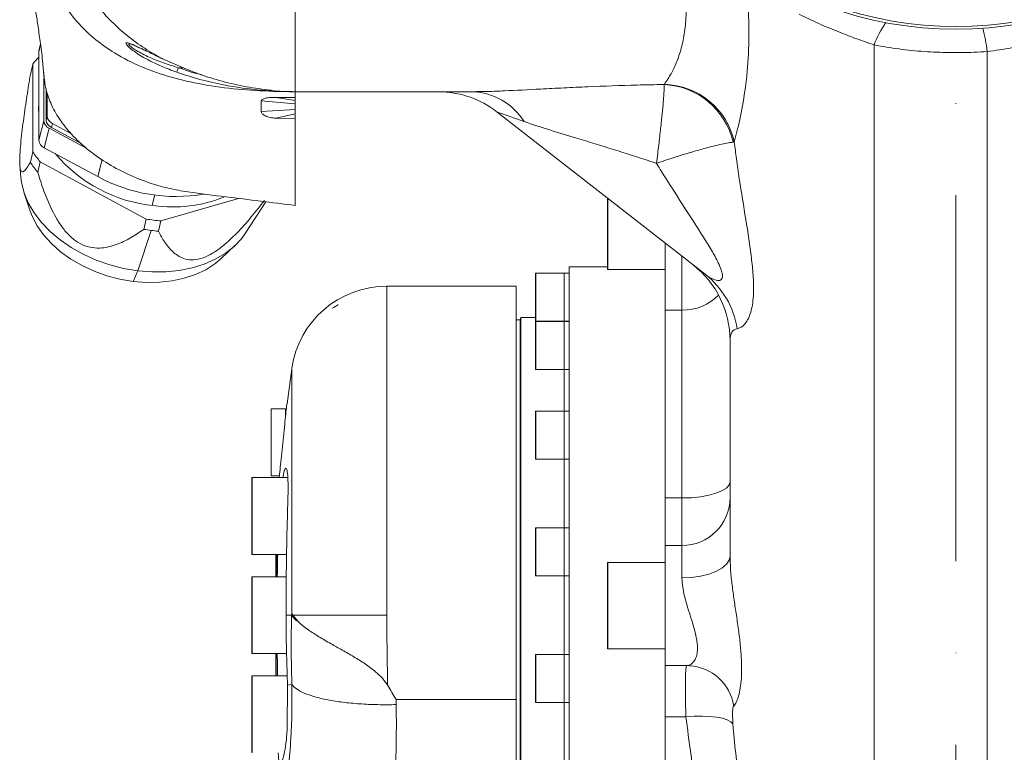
# Model space of a CAD drawing. Header units: millimetres. Extents: x 176 to 9387, y -11044 to -3322.
# Tile 50 of 256: x 1098 to 1303, y -5143 to -4990. Entities that reach past the tile are written whole.
import ezdxf

# ---------------------------------------------------------------- set-up
doc = ezdxf.new("R2010")
doc.units = ezdxf.units.MM
doc.header["$LTSCALE"] = 0.3175
doc.linetypes.add('ACAD_ISO10W100', pattern=[18, 12, -3, 0, -3])
doc.layers.add('1轮廓实线层', color=7, linetype='Continuous', lineweight=18)
doc.layers.add('中心线', color=4, linetype='ACAD_ISO10W100', lineweight=20)

msp = doc.modelspace()

# ---------------------------------------------------------------- linework, layer by layer
at = {"layer": '1轮廓实线层', "ltscale": 20}
for p, q in [((1155.35142, -5004.95334), (1155.35142, -4944.95327)), ((1155.35142, -4944.9584), (1155.35142, -5004.95334)), ((1102.02304, -4996.63229), (1102.3905, -4995.15862)), ((1102.02304, -4996.63229), (1102.02304, -5015.07432)), ((1102.3791, -4995.06314), (1102.0567, -4996.35608)), ((1275.85142, -4995.22037), (1275.85142, -5188.5599)), ((1299.35142, -5188.5599), (1299.35142, -4996.58663)), ((1100.26324, -5001.34451), (1100.79681, -4999.20482)), ((1100.79681, -5017.49093), (1100.79681, -4999.20482)), ((1131.04695, -4999.95334), (1132.01738, -4999.95334)), ((1103.03679, -5002.13761), (1103.03679, -5011.00893)), ((1103.52733, -5004.35014), (1103.52733, -5010.86671)), ((1103.74076, -5005.24111), (1103.74076, -5010.01091)), ((1150.35142, -5004.63528), (1150.35142, -5004.68845)), ((1150.35142, -5004.73494), (1150.35142, -5004.68845)), ((1150.35142, -5004.73494), (1150.35142, -5004.79443)), ((1155.35142, -5004.95322), (1155.35142, -5006.17106)), ((1192.25598, -5004.95334), (1155.35142, -5004.95334)), ((1232.13986, -5003.46441), (1232.18696, -5003.4122)), ((1148.29749, -5009.04257), (1148.31017, -5006.88286)), ((1148.31017, -5006.88286), (1155.35142, -5007.47223)), ((1151.33205, -5006.13661), (1155.35142, -5006.75435)), ((1155.35142, -5006.17106), (1155.35142, -5006.75435)), ((1155.35142, -5006.75435), (1155.35142, -5007.47223)), ((1148.29749, -5009.04257), (1155.35142, -5008.63559)), ((1155.35142, -5007.47223), (1155.35142, -5008.63559)), ((1155.35142, -5008.63559), (1155.35142, -5009.57818)), ((1240.68894, -5042.9755), (1197.40148, -5009.18741)), ((1102.02304, -5015.07432), (1103.03679, -5011.00893)), ((1103.52733, -5010.86671), (1103.74076, -5010.01091)), ((1151.31806, -5010.48453), (1155.35142, -5009.57818)), ((1155.35142, -5010.54544), (1151.31806, -5010.48453)), ((1155.35142, -5009.57818), (1155.35142, -5010.54545)), ((1155.35142, -5010.54532), (1155.35142, -5028.64141)), ((1103.16451, -5016.6362), (1104.17828, -5012.57093)), ((1104.17828, -5012.57093), (1112.00229, -5016.78974)), ((1104.66881, -5012.42871), (1104.88223, -5011.57279)), ((1104.66881, -5012.42871), (1110.98352, -5015.83381)), ((1104.88223, -5011.57279), (1108.7045, -5013.63392)), ((1246.74178, -5015.46199), (1246.51318, -5015.47487)), ((1100.26324, -5019.6305), (1100.79681, -5017.49093)), ((1103.16451, -5016.6362), (1114.28635, -5022.6335)), ((1101.79179, -5021.72215), (1102.32534, -5019.58246)), ((1124.38086, -5031.47538), (1102.32534, -5019.58246)), ((1114.28635, -5022.6335), (1115.17111, -5019.08548)), ((1098.07654, -5020.34135), (1098.30101, -5022.84915)), ((1098.98818, -5026.074), (1100.24152, -5029.80084)), ((1126.17769, -5026.41256), (1125.63129, -5028.60374)), ((1143.59707, -5027.17264), (1127.43794, -5031.85649)), ((1220.35142, -5041.85326), (1220.35142, -5027.10099)), ((1220.45142, -5027.17907), (1220.45142, -5041.95328)), ((1144.94662, -5034.48088), (1149.25319, -5027.87931)), ((1123.84731, -5033.61506), (1124.38086, -5031.47538)), ((1126.90439, -5033.99618), (1127.43794, -5031.85649)), ((1122.60135, -5042.22972), (1125.37584, -5033.83548)), ((1139.96931, -5039.70749), (1142.82576, -5037.00549)), ((1232.35142, -5050.42298), (1232.35142, -5036.46762)), ((1235.85142, -5050.42298), (1235.85142, -5039.19954)), ((1220.35142, -5041.45331), (1212.35142, -5041.45331)), ((1212.35142, -5042.84639), (1212.35142, -5041.45331)), ((1220.45142, -5041.95328), (1232.35142, -5041.95328)), ((1121.64094, -5044.44201), (1122.60135, -5042.22972)), ((1205.35142, -5047.7503), (1205.35142, -5042.85033)), ((1211.35142, -5042.75031), (1205.45143, -5042.75031)), ((1205.45143, -5042.75031), (1205.45143, -5047.7503)), ((1212.35142, -5042.75031), (1211.35142, -5042.75031)), ((1211.35142, -5052.7503), (1211.35142, -5042.75031)), ((1212.35142, -5186.45329), (1212.35142, -5042.84639)), ((1201.35142, -5045.45326), (1174.4349, -5045.45326)), ((1174.4349, -5045.45326), (1174.4349, -5113.9533)), ((1201.35142, -5045.45326), (1201.35142, -5131.4909)), ((1205.35142, -5052.65028), (1205.35142, -5047.7503)), ((1205.45143, -5047.7503), (1205.45143, -5052.7503)), ((1202.35142, -5051.95327), (1202.15142, -5052.45323)), ((1205.35142, -5051.95327), (1202.35142, -5051.95327)), ((1202.35142, -5053.14464), (1202.35142, -5051.95327)), ((1232.35142, -5089.54937), (1232.35142, -5050.42298)), ((1235.85142, -5050.42298), (1232.35142, -5050.42298)), ((1235.85142, -5089.54937), (1235.85142, -5050.42298)), ((1202.15142, -5052.45323), (1201.35142, -5052.45323)), ((1202.15142, -5053.63495), (1202.15142, -5052.45323)), ((1202.15142, -5175.45326), (1202.15142, -5053.63495)), ((1202.35142, -5175.95328), (1202.35142, -5053.14464)), ((1205.35142, -5059.70425), (1205.35142, -5052.92911)), ((1205.45143, -5052.7503), (1211.35142, -5052.7503)), ((1211.35142, -5052.8291), (1205.45143, -5052.8291)), ((1205.45143, -5052.8291), (1205.45143, -5059.74252)), ((1211.35142, -5052.7503), (1212.35142, -5052.7503)), ((1211.35142, -5052.8291), (1211.35142, -5052.7503)), ((1212.35142, -5052.8291), (1211.35142, -5052.8291)), ((1211.35142, -5062.82909), (1211.35142, -5052.8291)), ((1211.35142, -5053.20973), (1211.35142, -5052.8291)), ((1211.35142, -5062.82909), (1211.35142, -5053.20973)), ((1245.85142, -5101.56734), (1245.85142, -5056.76539)), ((1205.35142, -5062.72907), (1205.35142, -5059.70425)), ((1205.45143, -5059.74252), (1205.45143, -5062.82909)), ((1154.65206, -5062.51402), (1154.65206, -5113.54525)), ((1154.64679, -5062.67269), (1153.73271, -5069.96639)), ((1205.45143, -5062.82909), (1211.35142, -5062.82909)), ((1211.35142, -5062.82909), (1212.35142, -5062.82909)), ((1211.35142, -5071.45233), (1211.35142, -5062.82909)), ((1153.35141, -5070.95332), (1150.35142, -5070.95332)), ((1150.35142, -5084.95326), (1150.35142, -5070.95332)), ((1153.35141, -5072.60151), (1153.35141, -5070.95332)), ((1153.35141, -5072.60568), (1153.35141, -5070.95344)), ((1205.35142, -5079.91714), (1205.35142, -5071.55235)), ((1211.35142, -5071.45233), (1205.45143, -5071.45233)), ((1205.45143, -5071.45233), (1205.45143, -5079.98783)), ((1212.35142, -5071.45233), (1211.35142, -5071.45233)), ((1211.35142, -5081.45232), (1211.35142, -5071.45233)), ((1211.35142, -5072.9167), (1211.35142, -5071.45233)), ((1211.35142, -5081.45232), (1211.35142, -5072.9167)), ((1205.35142, -5081.3523), (1205.35142, -5079.91714)), ((1205.45143, -5079.98783), (1205.45143, -5081.45232)), ((1205.45143, -5081.45232), (1211.35142, -5081.45232)), ((1211.35142, -5081.45232), (1212.35142, -5081.45232)), ((1211.35142, -5095.78473), (1211.35142, -5081.45232)), ((1150.35142, -5084.95326), (1152.07687, -5084.95326)), ((1146.35142, -5101.20458), (1146.35142, -5085.40459)), ((1153.81632, -5085.30457), (1146.45142, -5085.30457)), ((1146.45142, -5085.30457), (1146.45142, -5101.30448)), ((1232.35142, -5089.54937), (1235.85142, -5089.54937)), ((1232.35142, -5099.45328), (1232.35142, -5089.54937)), ((1235.85142, -5099.45328), (1235.85142, -5089.54937)), ((1205.35142, -5105.3117), (1205.35142, -5095.88463)), ((1211.35142, -5095.78473), (1205.45143, -5095.78473)), ((1205.45143, -5095.78473), (1205.45143, -5105.40409)), ((1212.35142, -5095.78473), (1211.35142, -5095.78473)), ((1211.35142, -5105.78472), (1211.35142, -5095.78473)), ((1211.35142, -5098.8713), (1211.35142, -5095.78473)), ((1211.35142, -5105.78472), (1211.35142, -5098.8713)), ((1235.85142, -5099.45328), (1232.35142, -5099.45328)), ((1232.35142, -5124.45254), (1232.35142, -5099.45328)), ((1235.85142, -5106.18336), (1235.85142, -5099.45328)), ((1146.45142, -5101.30448), (1153.57289, -5101.30448)), ((1151.35143, -5101.30448), (1151.35143, -5105.95329)), ((1151.55134, -5105.95329), (1151.55134, -5101.30448)), ((1220.35142, -5120.85326), (1220.35142, -5103.05328)), ((1232.35142, -5102.95327), (1220.45142, -5102.95327)), ((1220.45142, -5102.95327), (1220.45142, -5120.95327)), ((1205.35142, -5105.68471), (1205.35142, -5105.3117)), ((1205.45143, -5105.40409), (1205.45143, -5105.78472)), ((1146.35142, -5121.8533), (1146.35142, -5106.0533)), ((1153.51317, -5105.95329), (1146.45142, -5105.95329)), ((1146.45142, -5105.95329), (1146.45142, -5121.95332)), ((1205.45143, -5105.78472), (1211.35142, -5105.78472)), ((1211.35142, -5105.78472), (1212.35142, -5105.78472)), ((1211.35142, -5122.12188), (1211.35142, -5105.78472)), ((1154.63578, -5113.9533), (1154.65206, -5113.54525)), ((1154.63578, -5113.9533), (1153.46609, -5113.9533)), ((1154.87324, -5113.9533), (1155.9877, -5115.29727)), ((1146.45142, -5121.95332), (1153.57943, -5121.95332)), ((1151.35143, -5121.95332), (1151.35143, -5126.30648)), ((1220.45142, -5120.95327), (1232.35142, -5120.95327)), ((1205.35142, -5132.02185), (1205.35142, -5122.2219)), ((1211.35142, -5122.12188), (1205.45143, -5122.12188)), ((1205.45143, -5122.12188), (1205.45143, -5132.12187)), ((1212.35142, -5122.12188), (1211.35142, -5122.12188)), ((1211.35142, -5132.12187), (1211.35142, -5122.12188)), ((1211.35142, -5127.12188), (1211.35142, -5122.12188)), ((1232.35142, -5124.45254), (1236.86951, -5124.45254)), ((1232.35142, -5124.45254), (1232.35142, -5135.08053)), ((1236.86951, -5124.45254), (1237.40666, -5124.46637)), ((1146.35142, -5142.50202), (1146.35142, -5126.70202)), ((1153.71916, -5126.602), (1146.45142, -5126.602)), ((1146.45142, -5126.602), (1146.45142, -5142.60204)), ((1151.35143, -5126.30648), (1151.35143, -5126.602)), ((1151.35414, -5126.602), (1151.35143, -5126.30648)), ((1211.35142, -5132.12187), (1211.35142, -5127.12188)), ((1153.77809, -5128.52855), (1153.70736, -5137.63864)), ((1153.77809, -5128.52866), (1154.68946, -5128.36153)), ((1176.375, -5131.4909), (1201.35142, -5131.4909)), ((1176.375, -5131.4909), (1176.40191, -5132.57248)), ((1201.35142, -5131.4909), (1201.35142, -5147.53492)), ((1205.45143, -5132.12187), (1211.35142, -5132.12187)), ((1211.35142, -5132.12187), (1212.35142, -5132.12187)), ((1211.35142, -5146.45429), (1211.35142, -5132.12187)), ((1232.35142, -5186.20581), (1232.35142, -5135.08053)), ((1236.67021, -5135.08053), (1232.35142, -5135.08053))]:
    msp.add_line(p, q, dxfattribs=at)
at = {"layer": '1轮廓实线层', "lineweight": 0, "ltscale": 20}
for points in [[(1102.0567, -4996.35608), (1102.04256, -4996.42081), (1102.02304, -4996.63229)], [(1130.71463, -5000.89211), (1130.72586, -5000.8604), (1130.74805, -5000.7977), (1130.78045, -5000.70615), (1130.82193, -5000.58896), (1130.87111, -5000.45009), (1130.92628, -5000.29416), (1130.98558, -5000.12667), (1131.04695, -4999.95334)], [(1102.02304, -5009.56197), (1101.97735, -5008.49504), (1102.02304, -5007.43956)], [(1203.0129, -5011.17213), (1201.02071, -5010.46748), (1199.44958, -5009.91185), (1198.31566, -5009.51083), (1197.63062, -5009.26847), (1197.40148, -5009.18741)], [(1098.30101, -5022.84915), (1098.42728, -5023.83835), (1098.95735, -5025.98138), (1099.8322, -5028.10616), (1101.03907, -5030.18207), (1102.56036, -5032.17871), (1104.37391, -5034.06687), (1106.45324, -5035.81912), (1108.76805, -5037.40985), (1111.28459, -5038.81593), (1113.96614, -5040.01684), (1116.77362, -5040.99507), (1119.66609, -5041.73632), (1122.60135, -5042.22972)], [(1100.24152, -5029.80084), (1100.65242, -5030.87599), (1101.67264, -5032.85343), (1103.00777, -5034.76364), (1104.63676, -5036.57658), (1106.53392, -5038.26375), (1108.66931, -5039.79833), (1111.00929, -5041.15636), (1113.51693, -5042.31627), (1116.15269, -5043.25981), (1118.87502, -5043.97209), (1121.64094, -5044.44201)], [(1122.60135, -5042.22972), (1125.53661, -5042.46826), (1128.42907, -5042.44823), (1131.23654, -5042.17012), (1133.91811, -5041.63797), (1136.43463, -5040.85941), (1138.74945, -5039.84589), (1140.82879, -5038.61208), (1142.64232, -5037.1762), (1144.16363, -5035.55889), (1144.94662, -5034.48088)], [(1121.64094, -5044.44201), (1124.40688, -5044.66183), (1127.12919, -5044.62845), (1129.76495, -5044.34211), (1132.27259, -5043.80758), (1134.61256, -5043.03307), (1136.74797, -5042.03088), (1138.64513, -5040.81685), (1139.96931, -5039.70749)], [(1235.85142, -5089.54937), (1237.80233, -5089.48464), (1239.67826, -5089.29307), (1241.40712, -5088.98206), (1242.92249, -5088.56339), (1244.16612, -5088.0533), (1245.09022, -5087.47144), (1245.65927, -5086.83998), (1245.85142, -5086.18326)], [(1235.85142, -5106.18336), (1237.80233, -5106.09467), (1239.67826, -5105.83193), (1241.40712, -5105.4054), (1242.92249, -5104.83129), (1244.16612, -5104.13189), (1245.09022, -5103.33378), (1245.65927, -5102.46785), (1245.85142, -5101.56734)], [(1236.67021, -5135.08053), (1238.39367, -5134.96513), (1240.06506, -5134.94129), (1241.63391, -5135.00972), (1243.0528, -5135.16838), (1244.27888, -5135.41229), (1245.27512, -5135.73427), (1246.01141, -5136.12444), (1246.46552, -5136.57124)]]:
    msp.add_lwpolyline(points, dxfattribs=at)
for centre, radius, start, end in [((1292.85142, -4913.95328), 78, 228.5246719, 311.4753281), ((1292.85142, -4913.95328), 77.42857, 229.8209032, 310.1790968), ((1292.29964, -5000.89084), 17.39822, 143.6601169, 160.9785511), ((1257.54818, -5001.6724), 42.11147, 6.9364937, 13.6278679), ((1113.80379, -5009.29581), 16.46237, 135.6937891, 142.1952262), ((1185.09546, -5024.95328), 20, 52.0261791, 90), ((1191.68505, -5018.35366), 13.41249, 32.3735326, 87.5603202), ((1231.40919, -5018.94457), 15.49739, 12.9375889, 87.2976282), ((1231.74052, -5018.76666), 15.36095, 12.4234045, 88.3345446), ((1104.94895, -5010.80964), 1.92251, 185.9498821, 246.3678044), ((1105.43935, -5010.66752), 1.92237, 185.9474555, 246.370231), ((1105.65281, -5009.81157), 1.92242, 185.9518361, 246.3693041), ((1103.93486, -5014.87515), 1.92217, 185.9475174, 246.3736228), ((1120.79608, -5004.47935), 23.85943, 213.0481331, 219.272086), ((1128.87098, -4998.30206), 30.50456, 219.9431781, 264.4285915), ((1120.27595, -5006.60984), 23.87564, 213.0488323, 219.2688076), ((1130.5672, -4992.66308), 34.10707, 241.4878384, 279.8126583), ((1129.96966, -5000.75331), 28.203, 261.7226342, 292.1105638), ((1130.85782, -4991.97238), 40.03046, 260.6885708, 265.0991392), ((1130.3807, -4993.71814), 40.42832, 260.6999707, 262.8887743), ((1130.30433, -4994.30517), 39.83636, 262.893248, 265.1039758), ((1220.45142, -5041.85328), 0.1, 180, 270), ((1225.85142, -5056.76535), 20, 0, 52.0261791), ((1205.45142, -5042.85027), 0.1, 90, 180), ((1229.45588, -5057.23655), 18.15377, 9.3139564, 51.7734358), ((1174.4349, -5065.45328), 20, 90, 171.5488718), ((1236.02236, -5039.90052), 10.52384, 269.0693303, 315.1429294), ((1205.45142, -5052.65027), 0.1, 180, 270), ((1205.45142, -5052.92908), 0.1, 90, 180), ((1205.45142, -5062.72908), 0.1, 180, 270), ((1205.45142, -5071.55229), 0.1, 90, 180), ((1205.45142, -5081.35229), 0.1, 180, 270), ((1146.45142, -5085.40453), 0.1, 90, 180), ((1235.85142, -5089.45328), 10, 270, 0), ((1205.45142, -5095.88468), 0.1, 90, 180), ((1146.45142, -5101.20453), 0.1, 180, 270), ((1220.45142, -5103.05328), 0.1, 90, 180), ((1146.45142, -5106.05328), 0.1, 90, 180), ((1205.45142, -5105.68468), 0.1, 180, 270), ((1158.16816, -5111.75195), 4.16217, 211.9308033, 238.4074257), ((1146.45142, -5121.85328), 0.1, 180, 270), ((1220.45142, -5120.85328), 0.1, 180, 270), ((1205.45142, -5122.22188), 0.1, 90, 180), ((1236.83267, -5134.34274), 9.89304, 8.5799244, 86.6738883), ((1146.45142, -5126.70203), 0.1, 90, 180), ((1205.45142, -5132.02188), 0.1, 180, 270)]:
    msp.add_arc(centre, radius, start, end, dxfattribs=at)
at = {"layer": '1轮廓实线层', "ltscale": 20}
msp.add_ellipse((1275.85142, -5095.79286), major_axis=(-29.20701, 41.22597), ratio=0.166206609, start_param=6.194048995, end_param=6.513620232, dxfattribs=at)
for points, knots in [([(1150.85143, -5004.88622), (1148.38601, -5004.77092), (1143.40849, -5004.53813), (1136.29951, -5003.57272), (1129.59732, -5002.05855), (1123.45044, -4999.9437), (1118.17549, -4997.28389), (1113.81249, -4994.21443), (1110.28272, -4990.89763), (1107.22322, -4986.97617), (1104.7118, -4982.40928), (1102.8185, -4977.16171), (1101.6201, -4971.20108), (1101.1283, -4964.48062), (1101.43651, -4959.80284), (1101.59989, -4957.32314)], [0, 0, 0, 0, 7.353833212, 14.846931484, 21.400001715, 27.863509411, 34.217523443, 38.945027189, 43.702262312, 48.584071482, 53.716833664, 59.249429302, 65.341769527, 72.153694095, 79.838323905, 79.838323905, 79.838323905, 79.838323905]), ([(1127.42733, -4997.94764), (1126.12775, -4997.19131), (1123.53218, -4995.68075), (1119.488, -4992.63011), (1115.41297, -4988.73011), (1111.63719, -4983.72451), (1108.70611, -4978.0023), (1106.99922, -4972.32759), (1106.23007, -4966.94928), (1106.06546, -4961.96529), (1106.41668, -4958.5671), (1106.59798, -4956.81293)], [0, 0, 0, 0, 4.537687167, 9.062810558, 15.280283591, 21.530369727, 27.906954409, 34.55321641, 39.227802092, 44.167269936, 49.437672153, 49.437672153, 49.437672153, 49.437672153]), ([(1099.54059, -4964.99712), (1099.52316, -4965.40093), (1099.46864, -4966.66392), (1099.4567, -4968.54612), (1099.48887, -4970.83473), (1099.56149, -4972.79023), (1099.689, -4974.88984), (1099.88691, -4977.16626), (1100.14372, -4979.47775), (1100.41437, -4981.57189), (1100.65455, -4983.28796), (1100.8708, -4984.7707), (1101.12627, -4986.47654), (1101.46757, -4988.72006), (1101.90533, -4991.61689), (1102.40066, -4995.14043), (1102.85267, -4998.72179), (1103.02816, -5001.08505), (1103.10421, -5002.10924)], [0, 0, 0, 0, 0.895377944, 2.800473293, 4.289015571, 6.190682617, 8.226401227, 10.586636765, 13.176354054, 15.498890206, 17.176477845, 18.619660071, 20.297851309, 22.671193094, 25.740494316, 29.502542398, 33.944473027, 37.341897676, 37.341897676, 37.341897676, 37.341897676]), ([(1232.18696, -5003.4122), (1232.45603, -5003.02897), (1233.07475, -5002.14773), (1234.15885, -5000.1839), (1235.25503, -4997.53468), (1236.14824, -4994.35401), (1236.6682, -4990.66886), (1236.79064, -4986.54666), (1236.55647, -4982.61842), (1236.20601, -4980.02216), (1236.07308, -4979.03735)], [0, 0, 0, 0, 2.672603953, 6.145741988, 9.627198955, 13.097937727, 16.488859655, 19.891602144, 23.281647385, 25.353381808, 25.353381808, 25.353381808, 25.353381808]), ([(1249.33253, -4982.59921), (1249.42062, -4983.77329), (1249.72522, -4987.83293), (1249.87515, -4994.36302), (1249.43799, -5001.68466), (1248.48457, -5008.07276), (1247.47132, -5012.56446), (1246.92209, -5014.74584), (1246.74178, -5015.46199)], [0, 0, 0, 0, 2.759369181, 9.541111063, 16.411724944, 23.09638122, 29.860357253, 33.16630786, 33.16630786, 33.16630786, 33.16630786]), ([(1275.85142, -4995.22037), (1274.65322, -4994.80825), (1272.23579, -4993.97678), (1268.36388, -4992.46413), (1264.245, -4990.80999), (1261.56995, -4989.47719), (1260.21222, -4988.80071)], [0, 0, 0, 0, 3.884212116, 7.836571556, 12.311938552, 16.924650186, 16.924650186, 16.924650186, 16.924650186]), ([(1130.71463, -5000.89211), (1129.65688, -5000.49635), (1127.54435, -4999.70594), (1125.01235, -4998.48428), (1123.11803, -4997.40116), (1121.85897, -4996.5722), (1120.83842, -4995.77477), (1120.24059, -4995.1583), (1120.10331, -4994.81559), (1120.31726, -4994.73049), (1120.93008, -4994.88266), (1121.98532, -4995.31916), (1123.35389, -4995.96701), (1125.12271, -4996.84822), (1126.52711, -4997.51822), (1127.42722, -4997.94764)], [0, 0, 0, 0, 2.752208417, 5.49670868, 6.883428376, 8.265706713, 9.498191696, 10.733783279, 11.65063827, 12.564768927, 13.528643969, 15.133476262, 16.536778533, 17.944120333, 20.456177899, 20.456177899, 20.456177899, 20.456177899]), ([(1120.90555, -4994.95835), (1120.82307, -4994.96924), (1120.6529, -4994.9917), (1120.78875, -4995.26098), (1121.12623, -4995.56569), (1121.63667, -4995.95143), (1122.75885, -4996.68322), (1125.00456, -4997.81021), (1127.95696, -4998.9926), (1130.01613, -4999.63284), (1131.04695, -4999.95334)], [0, 0, 0, 0, 0.748361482, 1.544030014, 2.443510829, 2.644027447, 3.781794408, 6.438269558, 9.175626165, 11.919538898, 11.919538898, 11.919538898, 11.919538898]), ([(1120.89238, -4994.97814), (1120.89116, -4994.97813), (1120.87427, -4994.97804), (1120.96715, -4994.98764), (1121.21211, -4995.06007), (1121.72031, -4995.24608), (1122.49167, -4995.5868), (1123.34697, -4995.97878), (1123.97916, -4996.28286), (1124.26027, -4996.41807)], [0, 0, 0, 0, 0.021958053, 0.305045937, 0.760689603, 1.393678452, 2.156477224, 3.016789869, 3.705654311, 3.705654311, 3.705654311, 3.705654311]), ([(1299.35142, -4996.58663), (1298.42888, -4996.6418), (1295.79092, -4996.79953), (1291.41667, -4996.8439), (1286.21397, -4996.62253), (1280.99643, -4996.1277), (1277.5663, -4995.5228), (1275.85142, -4995.22037)], [0, 0, 0, 0, 2.766677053, 7.911195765, 13.055621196, 18.335417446, 23.614097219, 23.614097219, 23.614097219, 23.614097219]), ([(1306.54415, -4995.44544), (1305.84085, -4995.58467), (1303.46865, -4996.05429), (1301.05176, -4996.36678), (1299.35142, -4996.58663)], [0, 0, 0, 0, 2.160328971, 7.28668822, 7.28668822, 7.28668822, 7.28668822]), ([(1127.4277, -4997.94788), (1127.42772, -4997.94788), (1127.51344, -4997.94788), (1127.66991, -4998.07281), (1127.97688, -4998.19723), (1128.8377, -4998.615), (1130.94464, -4999.54768), (1132.95182, -5000.34737), (1134.29067, -5000.88079)], [0, 0, 0, 0, 0.000053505, 0.30780202, 0.505855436, 1.041343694, 3.185207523, 7.479996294, 7.479996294, 7.479996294, 7.479996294]), ([(1103.06855, -5000.93658), (1103.14501, -5001.98154), (1103.29981, -5004.09725), (1104.41491, -5007.37334), (1106.22559, -5010.6839), (1108.80074, -5013.92664), (1112.055, -5016.97692), (1115.93983, -5019.75821), (1120.4151, -5022.19393), (1124.91637, -5023.96718), (1129.1827, -5025.15877), (1134.40404, -5026.07839), (1143.12932, -5027.08028), (1150.56328, -5028.02982), (1155.35142, -5028.64141)], [0, 0, 0, 0, 4.065422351, 8.231192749, 12.641390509, 17.170819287, 21.750815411, 26.44886776, 31.307295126, 36.305897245, 39.94264907, 43.57977123, 51.043525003, 64.550616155, 64.550616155, 64.550616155, 64.550616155]), ([(1150.35142, -5004.79443), (1149.68638, -5004.74685), (1146.35787, -5004.50873), (1141.38905, -5003.7895), (1135.50414, -5002.46333), (1132.31393, -5001.41677), (1130.71463, -5000.89211)], [0, 0, 0, 0, 2.002117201, 10.020533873, 15.045758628, 20.097499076, 20.097499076, 20.097499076, 20.097499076]), ([(1131.04695, -4999.95334), (1132.58748, -5000.49148), (1134.19245, -5001.05213), (1135.84579, -5001.43465), (1135.91218, -5001.45001)], [0, 0, 0, 0, 4.892358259, 5.097049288, 5.097049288, 5.097049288, 5.097049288]), ([(1134.29067, -5000.88079), (1134.67701, -5001.02401), (1136.60978, -5001.7405), (1140.22575, -5002.8564), (1145.2015, -5004.01737), (1148.6307, -5004.42882), (1150.35142, -5004.63528)], [0, 0, 0, 0, 1.237231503, 6.189581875, 11.353202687, 16.553832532, 16.553832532, 16.553832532, 16.553832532]), ([(1100.26324, -5019.6305), (1100.0273, -5020.04317), (1099.5545, -5020.87012), (1098.99602, -5021.52556), (1098.58712, -5021.68485), (1098.31379, -5021.50819), (1098.10425, -5020.87649), (1098.01548, -5019.54574), (1098.0962, -5017.52754), (1098.30152, -5015.21966), (1098.57253, -5012.85123), (1098.98142, -5009.71602), (1099.5446, -5005.85237), (1100.02336, -5002.84925), (1100.26324, -5001.34451)], [0, 0, 0, 0, 2.882048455, 5.775293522, 7.245985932, 8.717666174, 10.193904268, 11.66451456, 13.13641374, 14.612614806, 16.086745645, 17.555605, 20.473740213, 23.404276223, 23.404276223, 23.404276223, 23.404276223]), ([(1155.35142, -5004.95334), (1154.52297, -5004.94402), (1152.85349, -5004.92526), (1151.18963, -5004.7987), (1150.35142, -5004.73494)], [0, 0, 0, 0, 2.484799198, 5.007380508, 5.007380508, 5.007380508, 5.007380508]), ([(1155.35142, -5004.95322), (1154.56507, -5004.95057), (1153.06468, -5004.94552), (1151.56508, -5004.90558), (1150.85142, -5004.88658)], [0, 0, 0, 0, 2.358864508, 4.500799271, 4.500799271, 4.500799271, 4.500799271]), ([(1192.25598, -5004.95334), (1193.31721, -5004.94276), (1195.44004, -5004.92161), (1200.1075, -5004.73848), (1205.40598, -5004.45977), (1211.26523, -5004.15458), (1217.93399, -5003.84075), (1224.92086, -5003.58831), (1230.26446, -5003.4966), (1232.13986, -5003.46441)], [0, 0, 0, 0, 3.773415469, 7.548174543, 15.312487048, 20.104280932, 24.897065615, 34.644847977, 39.915893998, 39.915893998, 39.915893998, 39.915893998]), ([(1232.13986, -5003.46441), (1232.14602, -5003.68565), (1232.15948, -5004.16872), (1232.09485, -5005.3924), (1231.95587, -5007.17279), (1231.73038, -5009.56147), (1231.41517, -5012.5776), (1231.09407, -5015.43996), (1230.80054, -5017.90761), (1230.63889, -5019.20789), (1230.55452, -5019.87071), (1230.55334, -5019.88001)], [0, 0, 0, 0, 1.767007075, 3.858173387, 5.949520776, 8.520712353, 11.092161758, 13.736791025, 15.102646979, 16.481205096, 16.500819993, 16.500819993, 16.500819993, 16.500819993]), ([(1148.31017, -5006.88286), (1148.35573, -5006.76592), (1148.4243, -5006.58994), (1148.81694, -5006.4114), (1149.32244, -5006.26584), (1150.16252, -5006.14498), (1150.9428, -5006.13939), (1151.33205, -5006.13661)], [0, 0, 0, 0, 0.818876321, 1.232295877, 1.646538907, 2.470156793, 3.290028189, 3.290028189, 3.290028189, 3.290028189]), ([(1151.33205, -5006.13661), (1152.00596, -5006.14637), (1153.34565, -5006.16578), (1154.68554, -5006.16931), (1155.35142, -5006.17106)], [0, 0, 0, 0, 2.021981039, 4.019582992, 4.019582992, 4.019582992, 4.019582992]), ([(1151.31806, -5010.48453), (1150.92664, -5010.45065), (1150.14166, -5010.38272), (1149.1441, -5010.0248), (1148.43519, -5009.54935), (1148.34331, -5009.2112), (1148.29749, -5009.04257)], [0, 0, 0, 0, 0.902321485, 1.809569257, 2.716826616, 3.61936364, 3.61936364, 3.61936364, 3.61936364]), ([(1230.55334, -5019.88001), (1230.15352, -5019.74716), (1227.17451, -5018.75734), (1221.58907, -5016.96815), (1214.54624, -5014.81396), (1208.25353, -5012.9269), (1204.76818, -5011.75986), (1203.0129, -5011.17213)], [0, 0, 0, 0, 1.218234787, 9.076840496, 16.999983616, 22.900294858, 28.886560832, 28.886560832, 28.886560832, 28.886560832]), ([(1246.51318, -5015.47487), (1246.28774, -5015.49701), (1245.7956, -5015.54536), (1244.57876, -5015.77905), (1242.82491, -5016.17926), (1240.48993, -5016.77985), (1237.56027, -5017.60713), (1234.22614, -5018.6317), (1231.80876, -5019.43992), (1230.56218, -5019.87691), (1230.55334, -5019.88001)], [0, 0, 0, 0, 1.776585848, 3.878359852, 5.980245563, 8.563410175, 11.146792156, 13.805359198, 16.561790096, 16.581482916, 16.581482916, 16.581482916, 16.581482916]), ([(1246.74178, -5015.46199), (1246.88465, -5016.61289), (1247.11319, -5018.45397), (1247.78011, -5023.17589), (1248.80098, -5029.54346), (1249.90579, -5036.2987), (1250.5394, -5041.38307), (1250.8235, -5045.26494), (1250.69745, -5048.97784), (1250.00991, -5051.56596), (1249.20094, -5053.01425), (1248.34783, -5053.97981), (1247.74005, -5054.17794), (1247.37032, -5054.29847)], [0, 0, 0, 0, 2.626003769, 4.200795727, 10.970794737, 17.808114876, 21.11218023, 24.441669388, 28.6953718, 32.714206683, 34.871628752, 37.061138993, 40.461976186, 40.461976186, 40.461976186, 40.461976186]), ([(1240.68894, -5042.9755), (1241.24841, -5043.36638), (1242.21825, -5044.04396), (1243.34457, -5044.34076), (1243.96727, -5044.19087), (1244.28021, -5043.80609), (1244.30047, -5043.03776), (1244.00984, -5041.94388), (1243.26644, -5040.22764), (1242.00617, -5037.93079), (1239.51394, -5033.89934), (1236.00005, -5028.48194), (1232.6784, -5023.35096), (1230.90292, -5020.45099), (1230.55334, -5019.88001)], [0, 0, 0, 0, 2.746081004, 4.760281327, 5.588971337, 6.715246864, 7.825951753, 8.985020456, 10.591511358, 13.38834167, 16.19536948, 23.202641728, 30.21677985, 31.936391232, 31.936391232, 31.936391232, 31.936391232]), ([(1101.79179, -5021.72215), (1102.20458, -5023.03115), (1103.02894, -5025.64526), (1104.39499, -5028.93666), (1105.78282, -5031.54332), (1107.04989, -5033.46039), (1108.62252, -5035.24733), (1110.57073, -5036.68147), (1112.68722, -5037.44008), (1114.67262, -5037.57228), (1116.47767, -5037.31555), (1118.68037, -5036.64825), (1121.17177, -5035.43663), (1122.95385, -5034.22335), (1123.84731, -5033.61506)], [0, 0, 0, 0, 4.00087164, 7.989825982, 10.002050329, 12.020084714, 14.035740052, 16.046901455, 18.060800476, 20.075044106, 22.0912464, 24.090831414, 28.083476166, 32.097850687, 32.097850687, 32.097850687, 32.097850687]), ([(1126.90439, -5033.99618), (1127.31718, -5034.76497), (1128.14152, -5036.30025), (1129.50762, -5037.99351), (1130.8954, -5039.11089), (1132.16247, -5039.7527), (1133.73517, -5040.06438), (1135.6833, -5039.81364), (1137.79984, -5038.88711), (1139.78525, -5037.5443), (1141.5902, -5036.01502), (1143.79301, -5033.85979), (1146.2844, -5031.04812), (1148.06645, -5028.75352), (1148.95991, -5027.6031)], [0, 0, 0, 0, 3.718693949, 7.426282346, 9.296616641, 11.172288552, 13.045719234, 14.915044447, 16.786865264, 18.659026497, 20.533056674, 22.391544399, 26.102519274, 29.833776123, 29.833776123, 29.833776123, 29.833776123]), ([(1164.31845, -5049.31505), (1164.29898, -5049.32589), (1163.87407, -5049.5626), (1163.47199, -5049.80395), (1163.08834, -5050.03424)], [0, 0, 0, 0, 0.065289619, 1.425089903, 1.425089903, 1.425089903, 1.425089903]), ([(1153.62828, -5069.95327), (1153.61918, -5070.04105), (1153.60098, -5070.2166), (1153.45923, -5071.58454), (1153.25041, -5073.60034), (1152.98871, -5076.12871), (1152.70608, -5078.86148), (1152.43129, -5081.5206), (1152.2067, -5083.69526), (1152.07143, -5085.0061), (1152.04442, -5085.26778), (1152.04062, -5085.30457)], [0, 0, 0, 0, 1.876555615, 3.752968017, 5.63383359, 7.524298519, 9.423615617, 11.327438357, 13.229236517, 15.123362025, 15.433176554, 15.433176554, 15.433176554, 15.433176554]), ([(1152.83463, -5085.30457), (1152.86772, -5085.08866), (1153.0167, -5084.1168), (1153.2808, -5083.3409), (1153.57677, -5083.20934), (1153.79079, -5084.29197), (1153.89683, -5086.37315), (1153.89038, -5088.57109), (1153.84998, -5089.94512), (1153.84049, -5090.26797)], [0, 0, 0, 0, 0.484363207, 2.180191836, 3.874824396, 5.563051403, 7.242431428, 8.914607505, 9.428177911, 9.428177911, 9.428177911, 9.428177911]), ([(1153.84049, -5090.26797), (1153.78351, -5092.16841), (1153.66956, -5095.96932), (1153.55505, -5101.86051), (1153.47998, -5107.86291), (1153.47072, -5111.92318), (1153.46609, -5113.9533)], [0, 0, 0, 0, 5.850782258, 11.701630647, 17.695599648, 23.689495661, 23.689495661, 23.689495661, 23.689495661]), ([(1151.65055, -5105.95329), (1151.65236, -5105.68423), (1151.6629, -5104.11227), (1151.70073, -5102.57699), (1151.73209, -5101.30448)], [0, 0, 0, 0, 0.795838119, 4.649698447, 4.649698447, 4.649698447, 4.649698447]), ([(1245.85142, -5101.56734), (1245.87433, -5102.4792), (1245.92108, -5104.34029), (1246.23682, -5107.35216), (1246.65343, -5110.45548), (1247.14039, -5113.68903), (1247.61976, -5116.95547), (1248.01598, -5120.18324), (1248.25446, -5123.22016), (1248.29192, -5125.89665), (1248.14005, -5128.18695), (1247.83957, -5130.03546), (1247.4244, -5131.48848), (1246.994, -5132.4319), (1246.72452, -5132.74113), (1246.61499, -5132.86681)], [0, 0, 0, 0, 2.117121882, 4.320962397, 6.641683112, 9.019562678, 11.684311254, 14.403775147, 17.170988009, 19.991910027, 22.537086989, 25.123986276, 27.573714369, 30.066224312, 31.772935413, 31.772935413, 31.772935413, 31.772935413]), ([(1236.86951, -5124.45254), (1237.01469, -5124.4416), (1237.35683, -5124.41581), (1237.92799, -5124.08266), (1238.48051, -5123.44347), (1238.89485, -5122.50626), (1239.10029, -5121.31056), (1239.06188, -5119.85069), (1238.8638, -5118.68126), (1238.57786, -5117.40798), (1238.19681, -5116.02356), (1237.55865, -5114.02929), (1236.91154, -5112.00466), (1236.36196, -5110.03167), (1235.94311, -5108.04983), (1235.88237, -5106.81331), (1235.85142, -5106.18336)], [0, 0, 0, 0, 1.117422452, 2.633488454, 4.185390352, 5.644366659, 7.152386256, 8.619456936, 10.145556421, 10.344508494, 11.960999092, 13.627999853, 15.161353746, 16.732148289, 18.228227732, 19.781959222, 19.781959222, 19.781959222, 19.781959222]), ([(1154.65206, -5113.54525), (1154.65504, -5113.55172), (1154.71638, -5113.6852), (1154.79676, -5113.82258), (1154.87324, -5113.9533)], [0, 0, 0, 0, 0.022535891, 0.464641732, 0.464641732, 0.464641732, 0.464641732]), ([(1153.46609, -5113.9533), (1153.4727, -5115.33213), (1153.48591, -5118.08974), (1153.59671, -5122.96611), (1153.70958, -5126.42747), (1153.77809, -5128.52866)], [0, 0, 0, 0, 4.113023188, 8.225934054, 14.579624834, 14.579624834, 14.579624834, 14.579624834]), ([(1154.68946, -5128.36153), (1154.65123, -5126.96311), (1154.5664, -5123.86067), (1154.5071, -5119.05197), (1154.59294, -5115.65043), (1154.63578, -5113.9533)], [0, 0, 0, 0, 4.1994725, 9.316629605, 14.411902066, 14.411902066, 14.411902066, 14.411902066]), ([(1154.87324, -5113.9533), (1155.11768, -5113.9533), (1155.60656, -5113.9533), (1156.94467, -5113.9533), (1158.81507, -5113.9533), (1161.30462, -5113.9533), (1164.20588, -5113.9533), (1167.43082, -5113.9533), (1170.87667, -5113.9533), (1173.24882, -5113.9533), (1174.4349, -5113.9533)], [0, 0, 0, 0, 2.110397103, 4.22078989, 6.777601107, 9.334418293, 11.891221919, 14.448038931, 17.004842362, 19.561655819, 19.561655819, 19.561655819, 19.561655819]), ([(1155.9877, -5115.29727), (1156.64209, -5115.86402), (1157.79803, -5116.86514), (1160.24169, -5118.41496), (1162.64193, -5119.81231), (1165.13799, -5121.20204), (1167.54031, -5122.57993), (1169.93871, -5124.05872), (1171.94526, -5125.55116), (1173.56092, -5127.04293), (1174.26689, -5128.06561), (1174.6193, -5128.57611)], [0, 0, 0, 0, 3.975604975, 7.022681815, 10.069711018, 12.586895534, 15.103624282, 17.487276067, 19.867213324, 21.472563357, 23.072644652, 23.072644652, 23.072644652, 23.072644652]), ([(1174.4349, -5113.9533), (1174.4366, -5114.82815), (1174.44015, -5116.64991), (1174.46631, -5119.48631), (1174.50445, -5122.32098), (1174.55776, -5125.38143), (1174.59687, -5127.4117), (1174.6193, -5128.57611)], [0, 0, 0, 0, 2.604434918, 5.423382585, 8.456738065, 11.087001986, 14.624246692, 14.624246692, 14.624246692, 14.624246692]), ([(1151.60092, -5126.602), (1151.59913, -5126.07435), (1151.594, -5124.56212), (1151.58462, -5122.98206), (1151.57852, -5121.95332)], [0, 0, 0, 0, 1.622039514, 4.648743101, 4.648743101, 4.648743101, 4.648743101]), ([(1151.69564, -5126.602), (1151.68989, -5126.1522), (1151.67029, -5124.62092), (1151.65207, -5123.0575), (1151.6392, -5121.95332)], [0, 0, 0, 0, 1.365631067, 4.649028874, 4.649028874, 4.649028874, 4.649028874]), ([(1236.67021, -5135.08053), (1236.6318, -5133.73307), (1236.57155, -5131.61972), (1236.55072, -5129.18614), (1236.55754, -5127.50611), (1236.59162, -5126.14153), (1236.65321, -5125.16416), (1236.74197, -5124.54655), (1236.82661, -5124.48417), (1236.86951, -5124.45254)], [0, 0, 0, 0, 2.398025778, 3.761052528, 5.162550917, 6.532284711, 7.941009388, 9.302710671, 10.702639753, 10.702639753, 10.702639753, 10.702639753]), ([(1154.00152, -5145.58346), (1154.17927, -5143.61578), (1154.6964, -5137.89108), (1154.69221, -5132.1375), (1154.68946, -5128.36153)], [0, 0, 0, 0, 5.930256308, 17.25325162, 17.25325162, 17.25325162, 17.25325162]), ([(1176.40191, -5132.57248), (1175.10903, -5132.58681), (1172.52327, -5132.61547), (1168.76501, -5132.43559), (1165.2434, -5132.09789), (1162.06889, -5131.59653), (1159.33551, -5130.95204), (1157.14456, -5130.18185), (1155.50261, -5129.31444), (1154.96051, -5128.67917), (1154.68946, -5128.36153)], [0, 0, 0, 0, 2.829181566, 5.658360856, 8.487539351, 11.316725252, 14.145910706, 16.97509797, 19.804279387, 22.633453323, 22.633453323, 22.633453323, 22.633453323]), ([(1174.6193, -5128.57611), (1175.19369, -5129.53699), (1175.77687, -5130.51255), (1176.36613, -5131.47639), (1176.375, -5131.4909)], [0, 0, 0, 0, 3.351550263, 3.402751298, 3.402751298, 3.402751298, 3.402751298]), ([(1176.40191, -5132.57236), (1176.42751, -5136.91757), (1176.46775, -5143.74987), (1175.87228, -5150.55547), (1175.65551, -5153.03285)], [0, 0, 0, 0, 13.035123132, 20.496147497, 20.496147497, 20.496147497, 20.496147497]), ([(1246.61499, -5132.86681), (1246.55568, -5132.98137), (1246.43305, -5133.21825), (1246.37428, -5134.11793), (1246.37469, -5135.24551), (1246.43693, -5136.15399), (1246.46552, -5136.57124)], [0, 0, 0, 0, 0.922555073, 1.907642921, 2.905853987, 3.753757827, 3.753757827, 3.753757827, 3.753757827]), ([(1236.2974, -5184.30288), (1236.41171, -5183.99724), (1236.76212, -5183.06036), (1237.545, -5180.96889), (1238.52421, -5177.79315), (1239.41773, -5173.81802), (1239.94843, -5168.97292), (1240.03099, -5163.27453), (1239.62829, -5156.95483), (1238.74786, -5150.09152), (1237.65218, -5142.81137), (1236.99719, -5137.65474), (1236.67021, -5135.08053)], [0, 0, 0, 0, 2.390580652, 7.327995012, 12.278441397, 17.215078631, 22.650120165, 28.106730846, 33.540855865, 38.999291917, 44.477142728, 49.937597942, 49.937597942, 49.937597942, 49.937597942]), ([(1153.70736, -5137.63864), (1153.63491, -5138.67204), (1153.49006, -5140.73832), (1153.06489, -5143.05552), (1152.60229, -5144.47551), (1152.19015, -5144.7335), (1151.92285, -5144.09007), (1151.84907, -5143.00243), (1151.82192, -5142.60204)], [0, 0, 0, 0, 1.708731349, 3.416594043, 5.145879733, 6.888874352, 8.621565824, 9.631039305, 9.631039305, 9.631039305, 9.631039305]), ([(1246.46552, -5136.57124), (1246.64896, -5138.61806), (1247.01586, -5142.71191), (1247.63885, -5148.62201), (1248.2024, -5154.35393), (1248.65568, -5159.87376), (1248.92805, -5165.13308), (1249.00014, -5170.14402), (1248.84333, -5174.86365), (1248.52967, -5178.82109), (1248.24284, -5181.0863), (1248.12652, -5182.005)], [0, 0, 0, 0, 5.140670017, 10.281835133, 15.515824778, 20.7497586, 25.993989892, 31.238137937, 36.586910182, 41.935863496, 45.585337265, 45.585337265, 45.585337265, 45.585337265])]:
    msp.add_open_spline(points, degree=3, knots=knots, dxfattribs=at)
at = {"layer": '中心线', "ltscale": 20}
msp.add_line((1292.85142, -4797.72094), (1292.85142, -6195.93222), dxfattribs=at)

doc.saveas('drawing.dxf')
